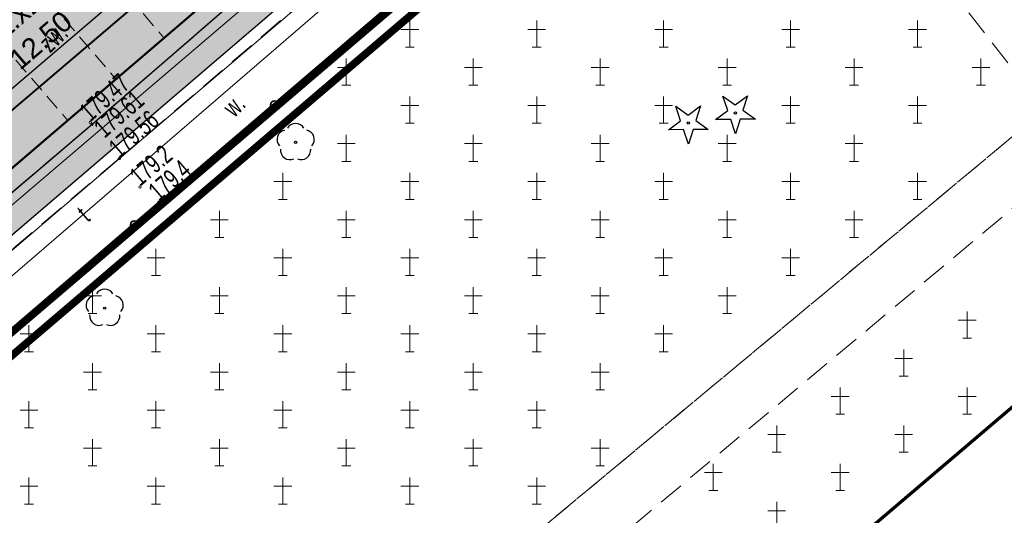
# Model space of a CAD drawing. Header units: metres. Extents: x 7429064 to 7431133, y 5709479 to 5714472.
# Tile 70 of 176: x 7429556 to 7429595, y 5709876 to 5709895. Entities that reach past the tile are written whole.
import ezdxf
from ezdxf.enums import TextEntityAlignment as Align

# ---------------------------------------------------------------- set-up
doc = ezdxf.new("R2010")
doc.units = ezdxf.units.M
for name, pattern in [('1', [0]), ('2_KTCR01', [1.5, 1, -0.5]), ('2_KTCR02', [1.5, 1, -0.5]), ('2_KTKR01', [0]), ('2_KTPL01', [2, 1.5, -0.5]), ('2_PTCM', [1.5, 1, -0.5]), ('3_KTCR01', [1.5, 1, -0.5]), ('3_KTCR02', [1.5, 1, -0.5]), ('3_KTKR01', [0]), ('3_KTPL01', [2, 1.5, -0.5]), ('3_PTCM', [1.5, 1, -0.5]), ('3_PTRW02', [0]), ('4_SUPE_01', [0]), ('4_SUPT_01', [0]), ('7_SUPE_01', [0]), ('7_SUPT_01', [0]), ('DASHED2', [0.375, 0.25, -0.125]), ('HIDDEN', [0.375, 0.25, -0.125])]:
    doc.linetypes.add(name, pattern=pattern)
doc.layers.add('_1_Mapa', color=7, linetype='Continuous')
for name, color, linetype, lineweight in [('_D_7_PAS DROGOWY_PODZIAL', 1, 'Continuous', 50), ('_D_7_TEREN NIEZBEDNY DLA OB_BUD', 252, 'HIDDEN', 50), ('_D_8_Wymiary', 7, 'Continuous', 20), ('D_1_LINIA_KRAWĘŻNIK_BET_20_30 WYN 12 CM - III', 7, 'Continuous', 50), ('Dr-Krawędż nawierzchni', 250, 'DASHED2', 18), ('KTCR_L_0', 252, '2_KTCR01', 18), ('KTCR_L_1', 252, '2_KTCR02', 30), ('KTKR_L_0', 252, '2_KTKR01', 30), ('KTOK_L_4', 252, 'Continuous', 35), ('KTPL_E_T_0', 252, 'Continuous', 15), ('KTPL_L_0', 252, '2_KTPL01', 30), ('OBOP_T_0', 82, 'Continuous', 30), ('OBOP_T_1', 82, 'Continuous', 30), ('PTCM_L_0', 252, '2_PTCM', 18), ('PTRW_E_T_0', 252, 'Continuous', 15), ('PTRW_L_1', 252, 'Continuous', 18), ('RTPW_T_0', 252, 'Continuous', 15), ('RTPW_T_1', 252, 'Continuous', 15), ('SUPE_L_3', 252, '4_SUPE_01', 18), ('SUPT_E_T_0', 252, 'Continuous', 15), ('SUPT_L_0', 252, '4_SUPT_01', 18), ('zakres', 252, 'Continuous', 70)]:
    doc.layers.add(name, color=color, linetype=linetype, lineweight=lineweight)
doc.layers.add('D_1_LINIA_OBRZEŻE_BET_6x30cm - III', color=24, linetype='Continuous', lineweight=30, transparency=0.3)
doc.layers.add('D_2_HECZ_CHODNIK_KOSTKA', color=7, linetype='Continuous', lineweight=0, true_color=0xf7f588, transparency=0.35)
doc.layers.add('D_2_HECZ_DROGI KOSTKA', color=7, linetype='Continuous', lineweight=13, true_color=0xffbea8, transparency=0.3)
doc.layers.add('DZIALKA_L_0', color=7, linetype='1', lineweight=40, true_color=0x008000)
doc.styles.add('major_arial', font='arial.ttf')
doc.dimstyles.new('major_500', dxfattribs={"dimtxt": 0.8, "dimasz": 0.8, "dimexe": 0.5, "dimexo": 1, "dimgap": 0.3, "dimtad": 1, "dimzin": 1, "dimdsep": 46, "dimtxsty": 'major_arial', "dimcen": 0, "dimse1": 1, "dimse2": 1, "dimaunit": 1, "dimadec": 1, "dimazin": 0, "dimtfac": 1, "dimtix": 1, "dimtmove": 0, "dimatfit": 3, "dimfxl": 2, "dimfxlon": 1, "dimtolj": 1, "dimarcsym": 0})

# ---------------------------------------------------------------- blocks, each defined once
blk = doc.blocks.new('*D21')
at = {"layer": '_D_8_Wymiary', "color": 0, "lineweight": -2, "transparency": 16777216}
for p, q in [((7429562.89, 5709897.023), (7429561.671, 5709898.447)), ((7429553.107, 5709890.46), (7429561.388, 5709897.547)), ((7429553.393, 5709888.895), (7429552.174, 5709890.319))]:
    blk.add_line(p, q, dxfattribs=at)
at = {"layer": '_D_8_Wymiary', "color": 0, "transparency": 16777216}
for points in [[(7429561.301, 5709897.648), (7429561.475, 5709897.446), (7429561.996, 5709898.067)], [(7429553.02, 5709890.561), (7429553.194, 5709890.358), (7429552.499, 5709889.939)]]:
    blk.add_solid(points, dxfattribs=at)
at = {"layer": 'Defpoints', "color": 0, "transparency": 16777216}
for p in [(7429561.996, 5709898.067), (7429563.54, 5709896.263), (7429554.043, 5709888.135)]:
    blk.add_point(p, dxfattribs=at)
at = {"layer": '_D_8_Wymiary', "color": 0, "transparency": 16777216, "insert": (7429556.352, 5709895.049), "char_height": 0.8, "attachment_point": 5, "rotation": 40.559, "style": 'major_arial'}
blk.add_mtext('\\A1;5szt.x2.50\\P12.50', dxfattribs=at)
blk = doc.blocks.new('3_OBOP02_01')
at = {"linetype": 'Continuous'}
blk.add_circle((0, 0), 0.045, dxfattribs=at)
for centre, start, end in [((-0.357, 0.116), 102.1445, 221.86), ((0, 0.375), 30.1401, 149.8599), ((0.357, 0.116), 318.14, 77.8555), ((-0.22, -0.303), 174.1482, 293.8542), ((0.22, -0.303), 246.1458, 5.8518)]:
    blk.add_arc(centre, 0.375, start, end, dxfattribs=at)
blk = doc.blocks.new('3_OBOP01_01')
at = {"linetype": 'Continuous'}
for p, q in [((-0.3012, 0.09375), (-0.4937, 0.6621)), ((-0.4937, 0.6621), (-0.0039, 0.31545)), ((-0.0039, 0.31545), (0.4771, 0.67415)), ((0.4771, 0.67415), (0.2988, 0.1012)), ((-0.78225, -0.26495), (-0.3012, 0.09375)), ((0.2988, 0.1012), (0.7886, -0.24545)), ((-0.18225, -0.2575), (-0.78225, -0.26495)), ((0.01025, -0.82585), (-0.18225, -0.2575)), ((0.1886, -0.2529), (0.01025, -0.82585)), ((0.7886, -0.24545), (0.1886, -0.2529))]:
    blk.add_line(p, q, dxfattribs=at)
blk.add_circle((0, 0), 0.045, dxfattribs=at)
blk = doc.blocks.new('3_PTCM01')
at = {"linetype": 'Continuous'}
for p, q in [((0, 0.525), (0, -0.525)), ((0.35, 0.175), (-0.35, 0.175)), ((-0.175, -0.525), (0.175, -0.525))]:
    blk.add_line(p, q, dxfattribs=at)
blk = doc.blocks.new('3_RTPW02')
at = {"linetype": 'Continuous'}
blk.add_circle((0, 0), 0.045, dxfattribs=at)
blk = doc.blocks.new('3_RTPW01')
at = {"linetype": 'Continuous'}
blk.add_circle((0, 0), 0.045, dxfattribs=at)
blk = doc.blocks.new('X-ref_MDCP_Szara')
at = {"layer": 'DZIALKA_L_0', "linetype": '1'}
blk.add_line((7429408.88, 5709766.76), (7429668.8, 5709988.15), dxfattribs=at)
at = {"layer": 'KTCR_L_0', "linetype": '3_KTCR01'}
for p, q in [((7429575.605, 5709874.55), (7429596.325, 5709891.793)), ((7429598.11, 5709890.458), (7429577.752, 5709873.438))]:
    blk.add_line(p, q, dxfattribs=at)
at = {"layer": 'KTCR_L_1', "linetype": '3_KTCR02'}
for p, q in [((7429582.2, 5709908.94), (7429559.88, 5709889.87)), ((7429564.3, 5709895.97), (7429558.81, 5709891.22)), ((7429558.81, 5709891.22), (7429554.24, 5709887.33)), ((7429559.88, 5709889.87), (7429552.37, 5709883.47))]:
    blk.add_line(p, q, dxfattribs=at)
at = {"layer": 'KTKR_L_0', "linetype": '3_KTKR01'}
for p, q in [((7429564.3, 5709895.97), (7429558.81, 5709891.22)), ((7429558.81, 5709891.22), (7429554.24, 5709887.33))]:
    blk.add_line(p, q, dxfattribs=at)
at = {"layer": 'KTOK_L_4'}
for p, q in [((7429566.004, 5709891.98), (7429571.52, 5709896.7)), ((7429560.487, 5709887.26), (7429566.004, 5709891.98)), ((7429554.971, 5709882.54), (7429560.487, 5709887.26))]:
    blk.add_line(p, q, dxfattribs=at)
for centre in [(7429566.004, 5709891.98), (7429560.487, 5709887.26)]:
    blk.add_circle(centre, 0.17, dxfattribs=at)
at = {"layer": 'KTPL_L_0', "linetype": '3_KTPL01'}
for p, q in [((7429564.3, 5709895.97), (7429558.81, 5709891.22)), ((7429558.81, 5709891.22), (7429554.24, 5709887.33))]:
    blk.add_line(p, q, dxfattribs=at)
at = {"layer": 'PTCM_L_0', "linetype": '3_PTCM'}
for p, q in [((7429584.139, 5709907.467), (7429596.325, 5709891.793)), ((7429584.139, 5709907.467), (7429596.325, 5709891.793)), ((7429494.29, 5709830.62), (7429571.52, 5709896.7)), ((7429596.325, 5709891.793), (7429575.605, 5709874.55)), ((7429598.11, 5709890.458), (7429577.752, 5709873.438))]:
    blk.add_line(p, q, dxfattribs=at)
at = {"layer": 'PTRW_L_1', "linetype": '3_PTRW02'}
for p, q in [((7429582.2, 5709908.94), (7429559.88, 5709889.87)), ((7429584.33, 5709907.73), (7429564.166, 5709890.516)), ((7429564.166, 5709890.516), (7429561.44, 5709888.17)), ((7429559.88, 5709889.87), (7429552.37, 5709883.47)), ((7429561.44, 5709888.17), (7429538.57, 5709868.61))]:
    blk.add_line(p, q, dxfattribs=at)
at = {"layer": 'SUPE_L_3', "linetype": '7_SUPE_01'}
blk.add_line((7429566.37, 5709897.19), (7429534.28, 5709869.83), dxfattribs=at)
at = {"layer": 'SUPT_L_0', "linetype": '7_SUPT_01'}
blk.add_line((7429553.37, 5709883.29), (7429588.15, 5709913.29), dxfattribs=at)
at = {"layer": 'zakres', "linetype": 'Continuous', "lineweight": 70, "flags": 128}
blk.add_lwpolyline([(7429664.145, 5709938.943), (7429404.226, 5709717.554)], dxfattribs=at)
at = {"layer": 'OBOP_T_0'}
for p in [(7429584.15, 5709891.677), (7429582.293, 5709891.275)]:
    blk.add_blockref('3_OBOP01_01', p, dxfattribs=at)
at = {"layer": 'OBOP_T_1'}
for p in [(7429566.828, 5709890.513), (7429559.307, 5709883.984)]:
    blk.add_blockref('3_OBOP02_01', p, dxfattribs=at)
at = {"layer": 'PTCM_L_0'}
for p in [(7429571.325, 5709894.793), (7429576.325, 5709894.793), (7429581.325, 5709894.793), (7429586.325, 5709894.793), (7429591.325, 5709894.793), (7429568.825, 5709893.293), (7429573.825, 5709893.293), (7429578.825, 5709893.293), (7429583.825, 5709893.293), (7429588.825, 5709893.293), (7429593.825, 5709893.293), (7429571.325, 5709891.793), (7429576.325, 5709891.793), (7429581.325, 5709891.793), (7429586.325, 5709891.793), (7429591.325, 5709891.793), (7429568.825, 5709890.293), (7429573.825, 5709890.293), (7429578.825, 5709890.293), (7429583.825, 5709890.293), (7429588.825, 5709890.293), (7429566.325, 5709888.793), (7429571.325, 5709888.793), (7429576.325, 5709888.793), (7429581.325, 5709888.793), (7429586.325, 5709888.793), (7429591.325, 5709888.793), (7429563.825, 5709887.293), (7429568.825, 5709887.293), (7429573.825, 5709887.293), (7429578.825, 5709887.293), (7429583.825, 5709887.293), (7429588.825, 5709887.293), (7429561.325, 5709885.793), (7429566.325, 5709885.793), (7429571.325, 5709885.793), (7429576.325, 5709885.793), (7429581.325, 5709885.793), (7429586.325, 5709885.793), (7429558.825, 5709884.293), (7429563.825, 5709884.293), (7429568.825, 5709884.293), (7429573.825, 5709884.293), (7429578.825, 5709884.293), (7429583.825, 5709884.293), (7429593.279, 5709883.332), (7429556.325, 5709882.793), (7429561.325, 5709882.793), (7429566.325, 5709882.793), (7429571.325, 5709882.793), (7429576.325, 5709882.793), (7429581.325, 5709882.793), (7429590.779, 5709881.832), (7429558.825, 5709881.293), (7429563.825, 5709881.293), (7429568.825, 5709881.293), (7429573.825, 5709881.293), (7429578.825, 5709881.293), (7429588.279, 5709880.332), (7429593.279, 5709880.332), (7429556.325, 5709879.793), (7429561.325, 5709879.793), (7429566.325, 5709879.793), (7429571.325, 5709879.793), (7429576.325, 5709879.793), (7429585.779, 5709878.832), (7429590.779, 5709878.832), (7429558.825, 5709878.293), (7429563.825, 5709878.293), (7429568.825, 5709878.293), (7429573.825, 5709878.293), (7429578.825, 5709878.293), (7429583.279, 5709877.332), (7429588.279, 5709877.332), (7429556.325, 5709876.793), (7429561.325, 5709876.793), (7429566.325, 5709876.793), (7429571.325, 5709876.793), (7429576.325, 5709876.793), (7429585.779, 5709875.832)]:
    blk.add_blockref('3_PTCM01', p, dxfattribs=at)
at = {"layer": 'RTPW_T_0'}
for p in [(7429560.7, 5709888.76), (7429561.44, 5709888.17)]:
    blk.add_blockref('3_RTPW01', p, dxfattribs=at)
at = {"layer": 'RTPW_T_1'}
for p in [(7429558.74, 5709891.3), (7429558.81, 5709891.22), (7429559.88, 5709889.87)]:
    blk.add_blockref('3_RTPW02', p, dxfattribs=at)
at = {"layer": 'KTPL_E_T_0', "width": 0.7}
blk.add_text('zw.', height=0.75, rotation=43.9584, dxfattribs=at).set_placement((7429557.279, 5709894.648), align=Align.MIDDLE)
at = {"layer": 'PTRW_E_T_0', "width": 0.7}
blk.add_text('w.', height=0.75, rotation=45, dxfattribs=at).set_placement((7429564.401, 5709891.974), align=Align.MIDDLE)
at = {"layer": 'RTPW_T_0', "width": 0.7}
for s, rotation, p in [('179.2', 40.3177, (7429560.7, 5709888.76)), ('179.4', 40.7138, (7429561.44, 5709888.17))]:
    blk.add_text(s, height=0.75, rotation=rotation, dxfattribs=at).set_placement(p)
at = {"layer": 'RTPW_T_1', "width": 0.7}
for s, rotation, p in [('179.47', 41.3373, (7429558.74, 5709891.3)), ('179.56', 40.5103, (7429559.88, 5709889.87))]:
    blk.add_text(s, height=0.75, rotation=rotation, dxfattribs=at).set_placement(p)
blk.add_text('179.61', height=0.75, rotation=40.8667, dxfattribs=at).set_placement((7429558.81, 5709891.22), align=Align.TOP_LEFT)
at = {"layer": 'SUPT_E_T_0', "width": 0.7}
blk.add_text('t', height=0.75, rotation=40.7799, dxfattribs=at).set_placement((7429558.467, 5709887.687), align=Align.MIDDLE)

msp = doc.modelspace()

# ---------------------------------------------------------------- hatches: boundary and pattern name
at = {"layer": 'D_2_HECZ_CHODNIK_KOSTKA', "transparency": 33554585}
h = msp.add_hatch(color=256, dxfattribs=at)
h.dxf.hatch_style = 1
edge = h.paths.add_edge_path()
edge.add_line((7429611.715, 5709933.539), (7429609.355, 5709934.501))
edge.add_line((7429609.355, 5709934.501), (7429596.138, 5709923.189))
edge.add_line((7429596.138, 5709923.189), (7429592.463, 5709920.763))
edge.add_arc((7429606.237, 5709899.9), 25, 123.434, 130.559)
edge.add_line((7429589.981, 5709918.893), (7429507.49, 5709848.292))
edge.add_line((7429507.49, 5709848.292), (7429417.816, 5709772.204))
edge.add_line((7429417.816, 5709772.204), (7429413.427, 5709768.48))
edge.add_line((7429413.427, 5709768.48), (7429407.995, 5709766.13))
edge.add_line((7429407.995, 5709766.13), (7429408.287, 5709764.077))
edge.add_line((7429408.287, 5709764.077), (7429414.494, 5709766.762))
edge.add_line((7429414.494, 5709766.762), (7429508.787, 5709846.77))
edge.add_line((7429508.787, 5709846.77), (7429591.282, 5709917.374))
edge.add_arc((7429606.237, 5709899.9), 23, 123.434, 130.559, ccw=False)
edge.add_line((7429593.564, 5709919.094), (7429599.13, 5709922.769))
edge.add_line((7429599.13, 5709922.769), (7429611.715, 5709933.539))
at = {"layer": 'D_2_HECZ_DROGI KOSTKA'}
h = msp.add_hatch(color=256, dxfattribs=at)
h.dxf.hatch_style = 1
edge = h.paths.add_edge_path()
edge.add_line((7429561.029, 5709900.498), (7429549.947, 5709891.014))
edge.add_arc((7429550.573, 5709889.114), 2, 40.559, 108.2274, ccw=False)
edge.add_line((7429552.093, 5709890.414), (7429554.043, 5709888.135))
edge.add_line((7429554.043, 5709888.135), (7429563.54, 5709896.263))
edge.add_line((7429563.54, 5709896.263), (7429561.264, 5709898.922))
edge.add_arc((7429562.404, 5709899.897), 1.5, 156.4009, 220.559, ccw=False)

# ---------------------------------------------------------------- linework, layer by layer
at = {"layer": '_D_7_PAS DROGOWY_PODZIAL', "ltscale": 0.2, "const_width": 0.3, "elevation": 0, "flags": 128}
msp.add_lwpolyline([(7429615.633, 5709934.224), (7429410.418, 5709759.095), (7429398.167, 5709757.635)], dxfattribs=at)
at = {"layer": '_D_7_TEREN NIEZBEDNY DLA OB_BUD', "ltscale": 10, "const_width": 0.3, "flags": 128}
msp.add_lwpolyline([(7429838.642, 5710133.498), (7429838.163, 5710130.983), (7429669.785, 5709988.07), (7429674.221, 5709982.833), (7429665.132, 5709974.906), (7429667.705, 5709971.871), (7429662.832, 5709967.707), (7429665.637, 5709964.494), (7429637.109, 5709939.516), (7429616.438, 5709933.991), (7429410.711, 5709758.425), (7429398.46, 5709756.965), (7429363.725, 5709727.377), (7429364.497, 5709726.485), (7429330.157, 5709696.304), (7429317.553, 5709687.475), (7429303.139, 5709679.24), (7429296.402, 5709677.454), (7429295.854, 5709678.755), (7429285.213, 5709675.171), (7429285.468, 5709665.629), (7429278.469, 5709665.47), (7429278.347, 5709670.061), (7429254.481, 5709660.887), (7429229.937, 5709651.368), (7429224.487, 5709665.833), (7429244.657, 5709675.131), (7429249.847, 5709679.192), (7429269.079, 5709686.95), (7429282.549, 5709692.752), (7429296.468, 5709699.803), (7429307.464, 5709706.348), (7429318.986, 5709714.248), (7429330.313, 5709723.204), (7429495.004, 5709862.943), (7429615.273, 5709965.877), (7429632.42, 5709989.108), (7429648.373, 5710002.762), (7429661.377, 5710006.8), (7429669.911, 5710012.64), (7429707.476, 5710044.593), (7429834.508, 5710152.316), (7429838.121, 5710158.939), (7429844.755, 5710193.28), (7429843.741, 5710206.48), (7429852.314, 5710203.598), (7429849.368, 5710188.375), (7429850.227, 5710185.684), (7429848.746, 5710185.163), (7429846.827, 5710175.247), (7429842.58, 5710153.283), (7429856.534, 5710164.104), (7429864.199, 5710154.59)], close=True, dxfattribs=at)
at = {"layer": 'D_1_LINIA_KRAWĘŻNIK_BET_20_30 WYN 12 CM - III', "flags": 128}
msp.add_lwpolyline([(7429554.043, 5709888.135), (7429563.54, 5709896.263)], dxfattribs=at)
at = {"layer": 'D_1_LINIA_OBRZEŻE_BET_6x30cm - III', "flags": 128}
msp.add_lwpolyline([(7429408.287, 5709764.077), (7429414.494, 5709766.762), (7429508.787, 5709846.77), (7429591.282, 5709917.374, -0.031099), (7429593.564, 5709919.094), (7429599.13, 5709922.769), (7429611.715, 5709933.539), (7429615.743, 5709934.682), (7429615.845, 5709934.277)], format="xyb", dxfattribs=at)
at = {"layer": 'Dr-Krawędż nawierzchni', "ltscale": 2.5, "flags": 128}
for points in [[(7429558.389, 5709898.436), (7429561.641, 5709894.637)], [(7429556.49, 5709896.811), (7429559.741, 5709893.012)], [(7429554.591, 5709895.185), (7429557.842, 5709891.386)]]:
    msp.add_lwpolyline(points, dxfattribs=at)

# ---------------------------------------------------------------- block references
at = {"layer": '_1_Mapa'}
msp.add_blockref('X-ref_MDCP_Szara', (0, 0), dxfattribs=at)

# ---------------------------------------------------------------- dimensions: what is measured, and where the dimension line sits
at = {"layer": '_D_8_Wymiary'}
dim = msp.add_aligned_dim(p1=(7429554.043, 5709888.135), p2=(7429563.54, 5709896.263), distance=2.375, text='5szt.x2.50\\P<>', dimstyle='major_500', override={"dimse1": 0, "dimse2": 0}, dxfattribs=at)
dim.commit()
dim.dimension.update_dxf_attribs({"geometry": '*D21', "text_midpoint": (7429556.352, 5709895.049)})

doc.saveas('drawing.dxf')
